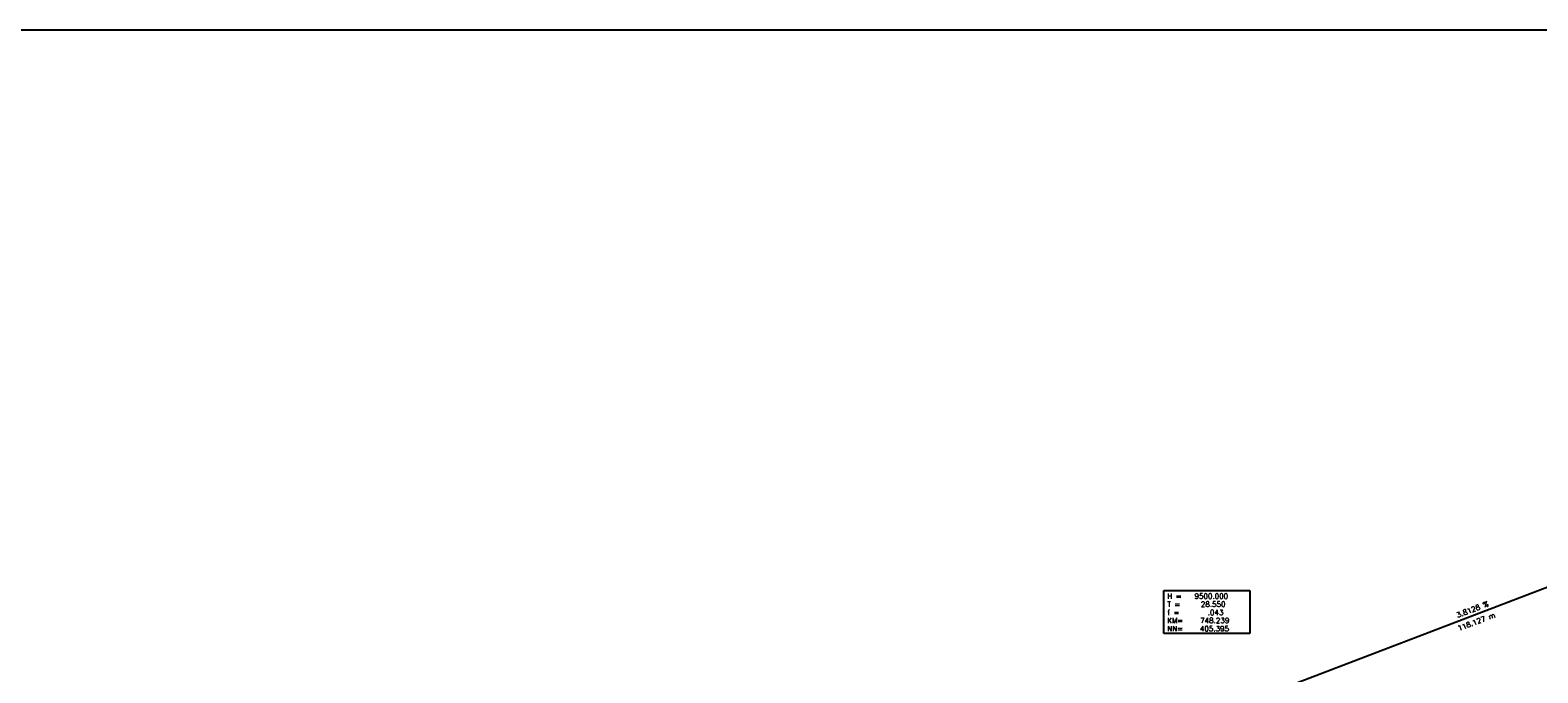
# Model space of a CAD drawing. Extents: x -17 to 189, y -4 to 76.
# Tile 7 of 14: x 21 to 86, y 49 to 76. Entities that reach past the tile are written whole.
import ezdxf

# ---------------------------------------------------------------- set-up
doc = ezdxf.new("R2010")
doc.units = 0
for name, color, linetype in [('996', 7, 'CONTINUOUS'), ('998', 7, 'CONTINUOUS'), ('999', 7, 'CONTINUOUS')]:
    doc.layers.add(name, color=color, linetype=linetype)
doc.styles.add('Schrift1', font='simplex')

msp = doc.modelspace()

# ---------------------------------------------------------------- linework, layer by layer
at = {"layer": '996', "color": 2, "linetype": 'CONTINUOUS'}
for p, q in [((95.746, 55.698), (72.12, 46.69)), ((70.27, 50.29), (70.27, 52.14)), ((70.27, 52.14), (73.97, 52.14)), ((73.97, 52.14), (73.97, 50.29)), ((73.97, 50.29), (70.27, 50.29))]:
    msp.add_line(p, q, dxfattribs=at)
at = {"layer": '998', "color": 1, "linetype": 'CONTINUOUS'}
msp.add_line((189, 76.25), (-3, 76.25), dxfattribs=at)

# ---------------------------------------------------------------- texts
at = {"layer": '999', "color": 2, "style": 'Schrift1'}
for s, p in [('H =   9500.000', (70.42, 51.79)), ('T =     28.550', (70.42, 51.44)), ('f =       .043', (70.42, 51.09)), ('KM=    748.239', (70.42, 50.74)), ('NN=    405.395', (70.42, 50.39))]:
    msp.add_text(s, height=0.225, dxfattribs=at).set_placement(p)
for s, p in [('  3.8128 %', (82.63, 50.858)), (' 118.127 m', (82.826, 50.344))]:
    msp.add_text(s, height=0.225, rotation=20.871, dxfattribs=at).set_placement(p)

doc.saveas('drawing.dxf')
